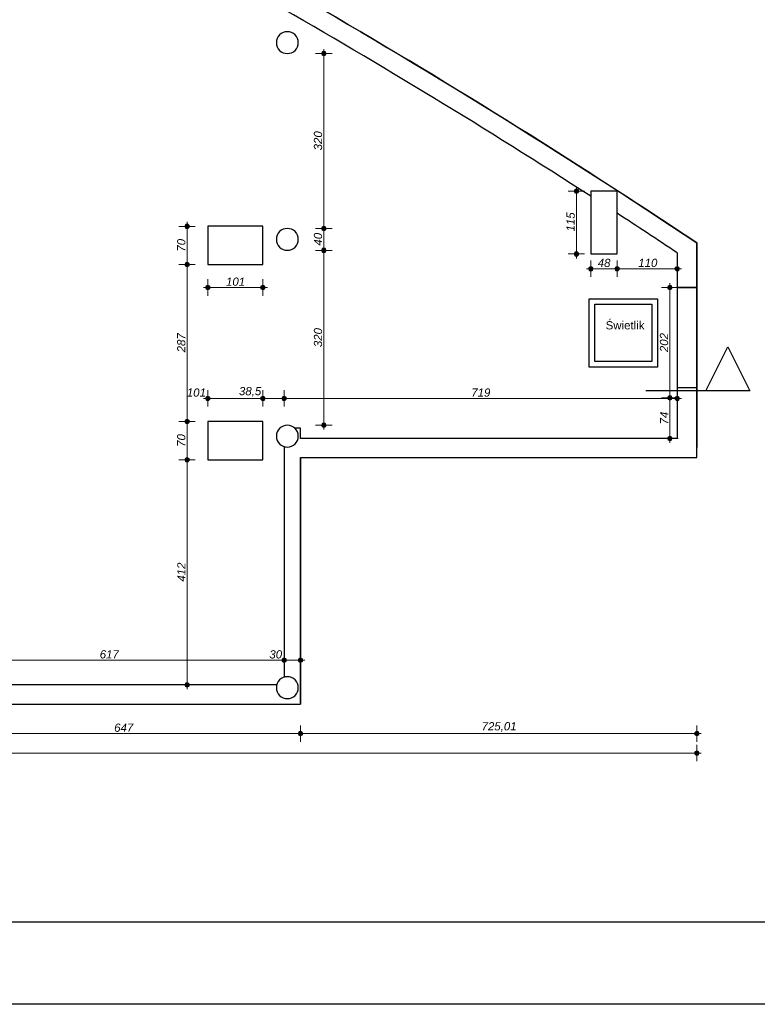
# Model space of a CAD drawing. Header units: millimetres. Extents: x -170998 to -45998, y 10557 to 52557.
# Tile 88 of 92: x -79941 to -66454, y 10557 to 28569. Entities that reach past the tile are written whole.
import ezdxf

# ---------------------------------------------------------------- set-up
doc = ezdxf.new("R2010")
doc.units = ezdxf.units.MM
doc.header["$MEASUREMENT"] = 0
doc.linetypes.add('Wipeout_Contour', pattern=[1000, 0, -1000])
for name, color, linetype in [('Polilinia', 7, 'Continuous'), ('Płaszczyzna odcinająca', 7, 'Continuous'), ('Strop', 7, 'Continuous'), ('Słup', 7, 'Continuous'), ('Tekst', 7, 'Continuous'), ('Wymiary', 7, 'Continuous'), ('Ściana', 7, 'Continuous')]:
    doc.layers.add(name, color=color, linetype=linetype)
doc.styles.add('Arial', font='txt')
doc.styles.add('Times new roman', font='txt')
doc.dimstyles.new('GENERATED_STYLE__1', dxfattribs={"dimtxt": 150, "dimasz": 152, "dimexe": 0.18, "dimexo": 0, "dimgap": 0.09, "dimtad": 1, "dimtih": 1, "dimtoh": 1, "dimlfac": 0.1, "dimzin": 0, "dimdsep": 46, "dimtxsty": 'Arial', "dimblk": 'ARROWHEAD_11', "dimblk1": 'ARROWHEAD_11', "dimblk2": 'ARROWHEAD_11', "dimcen": 0.09, "dimclrd": 114, "dimclre": 114, "dimclrt": 114, "dimazin": 0, "dimtfac": 1, "dimtdec": 4, "dimtmove": 0, "dimatfit": 3, "dimfxl": 1, "dimtolj": 1, "dimtzin": 0, "dimarcsym": 0})
doc.dimstyles.new('GENERATED_STYLE__2', dxfattribs={"dimtxt": 150, "dimasz": 152, "dimexe": 0.18, "dimexo": 0, "dimgap": 0.09, "dimtad": 1, "dimlfac": 0.1, "dimzin": 0, "dimdsep": 46, "dimtxsty": 'Arial', "dimblk": 'ARROWHEAD_11', "dimblk1": 'ARROWHEAD_11', "dimblk2": 'ARROWHEAD_11', "dimcen": 0.09, "dimclrd": 114, "dimclre": 114, "dimclrt": 114, "dimazin": 0, "dimtfac": 1, "dimtdec": 4, "dimtmove": 0, "dimatfit": 3, "dimfxl": 1, "dimtolj": 1, "dimtzin": 0, "dimarcsym": 0})

# ---------------------------------------------------------------- blocks, each defined once
blk = doc.blocks.new('*D122')
at = {"layer": 'Wymiary', "linetype": 'Continuous', "lineweight": 13}
for points in [[(-81238, 16852), (-81241, 16867), (-81250, 16880), (-81263, 16889), (-81278, 16892), (-81293, 16889), (-81306, 16880), (-81315, 16867), (-81318, 16852), (-81315, 16837), (-81306, 16824), (-81293, 16815), (-81278, 16812), (-81263, 16815), (-81250, 16824), (-81241, 16837)], [(-75068, 16852), (-75071, 16867), (-75080, 16880), (-75093, 16889), (-75108, 16892), (-75123, 16889), (-75136, 16880), (-75145, 16867), (-75148, 16852), (-75145, 16837), (-75136, 16824), (-75123, 16815), (-75108, 16812), (-75093, 16815), (-75080, 16824), (-75071, 16837)]]:
    blk.add_hatch(color=114, dxfattribs=at).paths.add_polyline_path(points)
at = {"layer": 'Wymiary', "color": 114, "lineweight": 13}
for p, q in [((-81278, 16892), (-81278, 17002)), ((-75108, 16892), (-75108, 17002)), ((-81278, 16702), (-81278, 16812)), ((-81238, 16852), (-75148, 16852)), ((-75108, 16702), (-75108, 16812))]:
    blk.add_line(p, q, dxfattribs=at)
for centre in [(-81278, 16852), (-75108, 16852)]:
    blk.add_circle(centre, 40, dxfattribs=at)
at = {"layer": 'Wymiary', "color": 114, "lineweight": 13, "char_height": 150, "attachment_point": 7, "style": 'Arial'}
for s, insert in [('\\A1;{\\fArial|b0|i1|c238|p38;617}', (-78478, 16882)), ('\\A1;{\\fArial|b0|i1|c238|p38;30}', (-75376, 16882))]:
    blk.add_mtext(s, dxfattribs=dict(at, insert=insert))
blk = doc.blocks.new('ARROWHEAD_11')
at = {"color": 0, "linetype": 'Continuous', "lineweight": 0}
blk.add_line((0, 0), (-1, 0), dxfattribs=at)
at = {"color": 0, "linetype": 'Continuous', "lineweight": 0, "const_width": 0.25, "flags": 128}
blk.add_lwpolyline([(-0.125, 0, 1), (0.125, 0, 1)], format="xyb", close=True, dxfattribs=at)
blk = doc.blocks.new('*D123')
at = {"layer": 'Wymiary', "linetype": 'Continuous', "lineweight": 13}
for points in [[(-75068, 16852), (-75071, 16867), (-75080, 16880), (-75093, 16889), (-75108, 16892), (-75123, 16889), (-75136, 16880), (-75145, 16867), (-75148, 16852), (-75145, 16837), (-75136, 16824), (-75123, 16815), (-75108, 16812), (-75093, 16815), (-75080, 16824), (-75071, 16837)], [(-74768, 16852), (-74771, 16867), (-74780, 16880), (-74793, 16889), (-74808, 16892), (-74823, 16889), (-74836, 16880), (-74845, 16867), (-74848, 16852), (-74845, 16837), (-74836, 16824), (-74823, 16815), (-74808, 16812), (-74793, 16815), (-74780, 16824), (-74771, 16837)]]:
    blk.add_hatch(color=114, dxfattribs=at).paths.add_polyline_path(points)
at = {"layer": 'Wymiary', "color": 114, "lineweight": 13}
for p, q in [((-75108, 16892), (-75108, 17002)), ((-74808, 16892), (-74808, 17002)), ((-75108, 16702), (-75108, 16812)), ((-75068, 16852), (-74848, 16852)), ((-74808, 16702), (-74808, 16812)), ((-74768, 16852), (-74728, 16852))]:
    blk.add_line(p, q, dxfattribs=at)
for centre in [(-75108, 16852), (-74808, 16852)]:
    blk.add_circle(centre, 40, dxfattribs=at)
blk = doc.blocks.new('*D715')
at = {"layer": 'Wymiary', "linetype": 'Continuous', "lineweight": 13}
for points in [[(-81238, 15510), (-81241, 15525), (-81250, 15538), (-81263, 15547), (-81278, 15550), (-81293, 15547), (-81306, 15538), (-81315, 15525), (-81318, 15510), (-81315, 15494), (-81306, 15481), (-81293, 15473), (-81278, 15470), (-81263, 15473), (-81250, 15481), (-81241, 15494)], [(-74768, 15510), (-74771, 15525), (-74780, 15538), (-74793, 15547), (-74808, 15550), (-74823, 15547), (-74836, 15538), (-74845, 15525), (-74848, 15510), (-74845, 15494), (-74836, 15481), (-74823, 15473), (-74808, 15470), (-74793, 15473), (-74780, 15481), (-74771, 15494)]]:
    blk.add_hatch(color=114, dxfattribs=at).paths.add_polyline_path(points)
at = {"layer": 'Wymiary', "color": 114, "lineweight": 13}
for p, q in [((-81278, 15550), (-81278, 15660)), ((-81238, 15510), (-74848, 15510)), ((-74808, 15550), (-74808, 15660)), ((-81278, 15360), (-81278, 15470)), ((-74808, 15360), (-74808, 15470))]:
    blk.add_line(p, q, dxfattribs=at)
for centre in [(-81278, 15510), (-74808, 15510)]:
    blk.add_circle(centre, 40, dxfattribs=at)
at = {"layer": 'Wymiary', "color": 114, "lineweight": 13, "insert": (-78214, 15540), "char_height": 150, "attachment_point": 7, "style": 'Arial'}
blk.add_mtext('\\A1;{\\fArial|b0|i1|c238|p38;647}', dxfattribs=at)
blk = doc.blocks.new('*D716')
at = {"layer": 'Wymiary', "linetype": 'Continuous', "lineweight": 13}
for points in [[(-74768, 15510), (-74771, 15525), (-74780, 15538), (-74793, 15547), (-74808, 15550), (-74823, 15547), (-74836, 15538), (-74845, 15525), (-74848, 15510), (-74845, 15494), (-74836, 15481), (-74823, 15473), (-74808, 15470), (-74793, 15473), (-74780, 15481), (-74771, 15494)], [(-67518, 15510), (-67521, 15525), (-67530, 15538), (-67543, 15547), (-67558, 15550), (-67573, 15547), (-67586, 15538), (-67595, 15525), (-67598, 15510), (-67595, 15494), (-67586, 15481), (-67573, 15473), (-67558, 15470), (-67543, 15473), (-67530, 15481), (-67521, 15494)]]:
    blk.add_hatch(color=114, dxfattribs=at).paths.add_polyline_path(points)
at = {"layer": 'Wymiary', "color": 114, "lineweight": 13}
for p, q in [((-74808, 15550), (-74808, 15660)), ((-74768, 15510), (-67598, 15510)), ((-67558, 15550), (-67558, 15660)), ((-67518, 15510), (-67478, 15510)), ((-74808, 15360), (-74808, 15470)), ((-67558, 15360), (-67558, 15470))]:
    blk.add_line(p, q, dxfattribs=at)
for centre in [(-74808, 15510), (-67558, 15510)]:
    blk.add_circle(centre, 40, dxfattribs=at)
at = {"layer": 'Wymiary', "color": 114, "lineweight": 13, "insert": (-71496, 15540), "char_height": 150, "attachment_point": 7, "style": 'Arial'}
blk.add_mtext('\\A1;{\\fArial|b0|i1|c238|p38;725,01}', dxfattribs=at)
blk = doc.blocks.new('*D717')
at = {"layer": 'Wymiary', "linetype": 'Continuous', "lineweight": 13}
for points in [[(-140218, 15153), (-140221, 15168), (-140230, 15181), (-140243, 15190), (-140258, 15193), (-140273, 15190), (-140286, 15181), (-140295, 15168), (-140298, 15153), (-140295, 15137), (-140286, 15124), (-140273, 15116), (-140258, 15113), (-140243, 15116), (-140230, 15124), (-140221, 15137)], [(-67518, 15153), (-67521, 15168), (-67530, 15181), (-67543, 15190), (-67558, 15193), (-67573, 15190), (-67586, 15181), (-67595, 15168), (-67598, 15153), (-67595, 15137), (-67586, 15124), (-67573, 15116), (-67558, 15113), (-67543, 15116), (-67530, 15124), (-67521, 15137)]]:
    blk.add_hatch(color=114, dxfattribs=at).paths.add_polyline_path(points)
at = {"layer": 'Wymiary', "color": 114, "lineweight": 13}
for p, q in [((-140338, 15153), (-140298, 15153)), ((-140258, 15193), (-140258, 15303)), ((-140218, 15153), (-67598, 15153)), ((-67558, 15193), (-67558, 15303)), ((-67518, 15153), (-67478, 15153)), ((-140258, 15003), (-140258, 15113)), ((-67558, 15003), (-67558, 15113))]:
    blk.add_line(p, q, dxfattribs=at)
for centre in [(-140258, 15153), (-67558, 15153)]:
    blk.add_circle(centre, 40, dxfattribs=at)
at = {"layer": 'Wymiary', "color": 114, "lineweight": 13, "insert": (-104307, 15183), "char_height": 150, "attachment_point": 7, "style": 'Arial'}
blk.add_mtext('\\A1;{\\fArial|b0|i1|c238|p38;7\xa0270,01}', dxfattribs=at)
blk = doc.blocks.new('*D737')
at = {"layer": 'Wymiary', "linetype": 'Continuous', "lineweight": 13}
for points in [[(-76840, 20519), (-76843, 20535), (-76852, 20548), (-76865, 20556), (-76880, 20559), (-76896, 20556), (-76908, 20548), (-76917, 20535), (-76920, 20519), (-76917, 20504), (-76908, 20491), (-76896, 20482), (-76880, 20479), (-76865, 20482), (-76852, 20491), (-76843, 20504)], [(-76840, 16399), (-76843, 16415), (-76852, 16428), (-76865, 16436), (-76880, 16439), (-76896, 16436), (-76908, 16428), (-76917, 16415), (-76920, 16399), (-76917, 16384), (-76908, 16371), (-76896, 16362), (-76880, 16359), (-76865, 16362), (-76852, 16371), (-76843, 16384)]]:
    blk.add_hatch(color=114, dxfattribs=at).paths.add_polyline_path(points)
at = {"layer": 'Wymiary', "color": 114, "lineweight": 13}
for p, q in [((-76920, 20519), (-77030, 20519)), ((-76880, 16439), (-76880, 20479)), ((-76730, 20519), (-76840, 20519)), ((-76920, 16399), (-77030, 16399)), ((-76730, 16399), (-76840, 16399)), ((-76880, 16319), (-76880, 16359))]:
    blk.add_line(p, q, dxfattribs=at)
for centre in [(-76880, 20519), (-76880, 16399)]:
    blk.add_circle(centre, 40, dxfattribs=at)
at = {"layer": 'Wymiary', "color": 114, "lineweight": 13, "insert": (-76910, 18289), "char_height": 150, "attachment_point": 7, "rotation": 90, "style": 'Arial'}
blk.add_mtext('\\A1;{\\fArial|b0|i1|c238|p38;412}', dxfattribs=at)
blk = doc.blocks.new('*D738')
at = {"layer": 'Wymiary', "linetype": 'Continuous', "lineweight": 13}
for points in [[(-76840, 21219), (-76843, 21235), (-76852, 21248), (-76865, 21256), (-76880, 21259), (-76896, 21256), (-76908, 21248), (-76917, 21235), (-76920, 21219), (-76917, 21204), (-76908, 21191), (-76896, 21182), (-76880, 21179), (-76865, 21182), (-76852, 21191), (-76843, 21204)], [(-76840, 20519), (-76843, 20535), (-76852, 20548), (-76865, 20556), (-76880, 20559), (-76896, 20556), (-76908, 20548), (-76917, 20535), (-76920, 20519), (-76917, 20504), (-76908, 20491), (-76896, 20482), (-76880, 20479), (-76865, 20482), (-76852, 20491), (-76843, 20504)]]:
    blk.add_hatch(color=114, dxfattribs=at).paths.add_polyline_path(points)
at = {"layer": 'Wymiary', "color": 114, "lineweight": 13}
for p, q in [((-76920, 21219), (-77030, 21219)), ((-76880, 20559), (-76880, 21179)), ((-76730, 21219), (-76840, 21219)), ((-76920, 20519), (-77030, 20519)), ((-76730, 20519), (-76840, 20519))]:
    blk.add_line(p, q, dxfattribs=at)
for centre in [(-76880, 21219), (-76880, 20519)]:
    blk.add_circle(centre, 40, dxfattribs=at)
at = {"layer": 'Wymiary', "color": 114, "lineweight": 13, "insert": (-76910, 20755), "char_height": 150, "attachment_point": 7, "rotation": 90, "style": 'Arial'}
blk.add_mtext('\\A1;{\\fArial|b0|i1|c238|p38;70}', dxfattribs=at)
blk = doc.blocks.new('*D739')
at = {"layer": 'Wymiary', "linetype": 'Continuous', "lineweight": 13}
for points in [[(-76840, 24089), (-76843, 24105), (-76852, 24118), (-76865, 24126), (-76880, 24129), (-76896, 24126), (-76908, 24118), (-76917, 24105), (-76920, 24089), (-76917, 24074), (-76908, 24061), (-76896, 24052), (-76880, 24049), (-76865, 24052), (-76852, 24061), (-76843, 24074)], [(-76840, 21219), (-76843, 21235), (-76852, 21248), (-76865, 21256), (-76880, 21259), (-76896, 21256), (-76908, 21248), (-76917, 21235), (-76920, 21219), (-76917, 21204), (-76908, 21191), (-76896, 21182), (-76880, 21179), (-76865, 21182), (-76852, 21191), (-76843, 21204)]]:
    blk.add_hatch(color=114, dxfattribs=at).paths.add_polyline_path(points)
at = {"layer": 'Wymiary', "color": 114, "lineweight": 13}
for p, q in [((-76920, 24089), (-77030, 24089)), ((-76880, 21259), (-76880, 24049)), ((-76730, 24089), (-76840, 24089)), ((-76920, 21219), (-77030, 21219)), ((-76730, 21219), (-76840, 21219))]:
    blk.add_line(p, q, dxfattribs=at)
for centre in [(-76880, 24089), (-76880, 21219)]:
    blk.add_circle(centre, 40, dxfattribs=at)
at = {"layer": 'Wymiary', "color": 114, "lineweight": 13, "insert": (-76910, 22484), "char_height": 150, "attachment_point": 7, "rotation": 90, "style": 'Arial'}
blk.add_mtext('\\A1;{\\fArial|b0|i1|c238|p38;287}', dxfattribs=at)
blk = doc.blocks.new('*D740')
at = {"layer": 'Wymiary', "linetype": 'Continuous', "lineweight": 13}
for points in [[(-76840, 24789), (-76843, 24805), (-76852, 24818), (-76865, 24826), (-76880, 24829), (-76896, 24826), (-76908, 24818), (-76917, 24805), (-76920, 24789), (-76917, 24774), (-76908, 24761), (-76896, 24752), (-76880, 24749), (-76865, 24752), (-76852, 24761), (-76843, 24774)], [(-76840, 24089), (-76843, 24105), (-76852, 24118), (-76865, 24126), (-76880, 24129), (-76896, 24126), (-76908, 24118), (-76917, 24105), (-76920, 24089), (-76917, 24074), (-76908, 24061), (-76896, 24052), (-76880, 24049), (-76865, 24052), (-76852, 24061), (-76843, 24074)]]:
    blk.add_hatch(color=114, dxfattribs=at).paths.add_polyline_path(points)
at = {"layer": 'Wymiary', "color": 114, "lineweight": 13}
for p, q in [((-76880, 24829), (-76880, 24869)), ((-76920, 24789), (-77030, 24789)), ((-76880, 24129), (-76880, 24749)), ((-76730, 24789), (-76840, 24789)), ((-76920, 24089), (-77030, 24089)), ((-76730, 24089), (-76840, 24089))]:
    blk.add_line(p, q, dxfattribs=at)
for centre in [(-76880, 24789), (-76880, 24089)]:
    blk.add_circle(centre, 40, dxfattribs=at)
at = {"layer": 'Wymiary', "color": 114, "lineweight": 13, "insert": (-76910, 24325), "char_height": 150, "attachment_point": 7, "rotation": 90, "style": 'Arial'}
blk.add_mtext('\\A1;{\\fArial|b0|i1|c238|p38;70}', dxfattribs=at)
blk = doc.blocks.new('*D741')
at = {"layer": 'Wymiary', "linetype": 'Continuous', "lineweight": 13}
for points in [[(-68013, 21649), (-68016, 21665), (-68025, 21678), (-68038, 21686), (-68053, 21689), (-68068, 21686), (-68081, 21678), (-68090, 21665), (-68093, 21649), (-68090, 21634), (-68081, 21621), (-68068, 21612), (-68053, 21609), (-68038, 21612), (-68025, 21621), (-68016, 21634)], [(-68013, 20909), (-68016, 20925), (-68025, 20938), (-68038, 20946), (-68053, 20949), (-68068, 20946), (-68081, 20938), (-68090, 20925), (-68093, 20909), (-68090, 20894), (-68081, 20881), (-68068, 20872), (-68053, 20869), (-68038, 20872), (-68025, 20881), (-68016, 20894)]]:
    blk.add_hatch(color=114, dxfattribs=at).paths.add_polyline_path(points)
at = {"layer": 'Wymiary', "color": 114, "lineweight": 13}
for p, q in [((-68093, 21649), (-68203, 21649)), ((-67903, 21649), (-68013, 21649)), ((-68053, 20949), (-68053, 21609)), ((-68093, 20909), (-68203, 20909)), ((-67903, 20909), (-68013, 20909)), ((-68053, 20829), (-68053, 20869))]:
    blk.add_line(p, q, dxfattribs=at)
for centre in [(-68053, 21649), (-68053, 20909)]:
    blk.add_circle(centre, 40, dxfattribs=at)
at = {"layer": 'Wymiary', "color": 114, "lineweight": 13, "insert": (-68083, 21165), "char_height": 150, "attachment_point": 7, "rotation": 90, "style": 'Arial'}
blk.add_mtext('\\A1;{\\fArial|b0|i1|c238|p38;74}', dxfattribs=at)
blk = doc.blocks.new('*D742')
at = {"layer": 'Wymiary', "linetype": 'Continuous', "lineweight": 13}
for points in [[(-68013, 23669), (-68016, 23685), (-68025, 23698), (-68038, 23706), (-68053, 23709), (-68068, 23706), (-68081, 23698), (-68090, 23685), (-68093, 23669), (-68090, 23654), (-68081, 23641), (-68068, 23632), (-68053, 23629), (-68038, 23632), (-68025, 23641), (-68016, 23654)], [(-68013, 21649), (-68016, 21665), (-68025, 21678), (-68038, 21686), (-68053, 21689), (-68068, 21686), (-68081, 21678), (-68090, 21665), (-68093, 21649), (-68090, 21634), (-68081, 21621), (-68068, 21612), (-68053, 21609), (-68038, 21612), (-68025, 21621), (-68016, 21634)]]:
    blk.add_hatch(color=114, dxfattribs=at).paths.add_polyline_path(points)
at = {"layer": 'Wymiary', "color": 114, "lineweight": 13}
for p, q in [((-68093, 23669), (-68203, 23669)), ((-68053, 23709), (-68053, 23749)), ((-68053, 21689), (-68053, 23629)), ((-67903, 23669), (-68013, 23669)), ((-68093, 21649), (-68203, 21649)), ((-67903, 21649), (-68013, 21649))]:
    blk.add_line(p, q, dxfattribs=at)
for centre in [(-68053, 23669), (-68053, 21649)]:
    blk.add_circle(centre, 40, dxfattribs=at)
at = {"layer": 'Wymiary', "color": 114, "lineweight": 13, "insert": (-68083, 22488), "char_height": 150, "attachment_point": 7, "rotation": 90, "style": 'Arial'}
blk.add_mtext('\\A1;{\\fArial|b0|i1|c238|p38;202}', dxfattribs=at)
blk = doc.blocks.new('*D743')
at = {"layer": 'Wymiary', "linetype": 'Continuous', "lineweight": 13}
for points in [[(-69721, 25433), (-69724, 25448), (-69733, 25461), (-69746, 25470), (-69761, 25473), (-69777, 25470), (-69790, 25461), (-69798, 25448), (-69801, 25433), (-69798, 25418), (-69790, 25405), (-69777, 25396), (-69761, 25393), (-69746, 25396), (-69733, 25405), (-69724, 25418)], [(-69721, 24283), (-69724, 24298), (-69733, 24311), (-69746, 24320), (-69761, 24323), (-69777, 24320), (-69790, 24311), (-69798, 24298), (-69801, 24283), (-69798, 24268), (-69790, 24255), (-69777, 24246), (-69761, 24243), (-69746, 24246), (-69733, 24255), (-69724, 24268)]]:
    blk.add_hatch(color=114, dxfattribs=at).paths.add_polyline_path(points)
at = {"layer": 'Wymiary', "color": 114, "lineweight": 13}
for p, q in [((-69801, 25433), (-69911, 25433)), ((-69761, 25473), (-69761, 25513)), ((-69611, 25433), (-69721, 25433)), ((-69761, 24323), (-69761, 25393)), ((-69801, 24283), (-69911, 24283)), ((-69761, 24203), (-69761, 24243)), ((-69611, 24283), (-69721, 24283))]:
    blk.add_line(p, q, dxfattribs=at)
for centre in [(-69761, 25433), (-69761, 24283)]:
    blk.add_circle(centre, 40, dxfattribs=at)
at = {"layer": 'Wymiary', "color": 114, "lineweight": 13, "insert": (-69791, 24695), "char_height": 150, "attachment_point": 7, "rotation": 90, "style": 'Arial'}
blk.add_mtext('\\A1;{\\fArial|b0|i1|c238|p38;115}', dxfattribs=at)
blk = doc.blocks.new('*D744')
at = {"layer": 'Wymiary', "linetype": 'Continuous', "lineweight": 13}
for points in [[(-69458, 24013), (-69461, 24028), (-69470, 24041), (-69483, 24050), (-69498, 24053), (-69513, 24050), (-69526, 24041), (-69535, 24028), (-69538, 24013), (-69535, 23997), (-69526, 23984), (-69513, 23976), (-69498, 23973), (-69483, 23976), (-69470, 23984), (-69461, 23997)], [(-68978, 24013), (-68981, 24028), (-68990, 24041), (-69003, 24050), (-69018, 24053), (-69033, 24050), (-69046, 24041), (-69055, 24028), (-69058, 24013), (-69055, 23997), (-69046, 23984), (-69033, 23976), (-69018, 23973), (-69003, 23976), (-68990, 23984), (-68981, 23997)]]:
    blk.add_hatch(color=114, dxfattribs=at).paths.add_polyline_path(points)
at = {"layer": 'Wymiary', "color": 114, "lineweight": 13}
for p, q in [((-69498, 24053), (-69498, 24163)), ((-69018, 24053), (-69018, 24163)), ((-69578, 24013), (-69538, 24013)), ((-69498, 23863), (-69498, 23973)), ((-69458, 24013), (-69058, 24013)), ((-69018, 23863), (-69018, 23973))]:
    blk.add_line(p, q, dxfattribs=at)
for centre in [(-69498, 24013), (-69018, 24013)]:
    blk.add_circle(centre, 40, dxfattribs=at)
at = {"layer": 'Wymiary', "color": 114, "lineweight": 13, "insert": (-69372, 24043), "char_height": 150, "attachment_point": 7, "style": 'Arial'}
blk.add_mtext('\\A1;{\\fArial|b0|i1|c238|p38;48}', dxfattribs=at)
blk = doc.blocks.new('*D745')
at = {"layer": 'Wymiary', "linetype": 'Continuous', "lineweight": 13}
for points in [[(-68978, 24013), (-68981, 24028), (-68990, 24041), (-69003, 24050), (-69018, 24053), (-69033, 24050), (-69046, 24041), (-69055, 24028), (-69058, 24013), (-69055, 23997), (-69046, 23984), (-69033, 23976), (-69018, 23973), (-69003, 23976), (-68990, 23984), (-68981, 23997)], [(-67878, 24013), (-67881, 24028), (-67890, 24041), (-67903, 24050), (-67918, 24053), (-67933, 24050), (-67946, 24041), (-67955, 24028), (-67958, 24013), (-67955, 23997), (-67946, 23984), (-67933, 23976), (-67918, 23973), (-67903, 23976), (-67890, 23984), (-67881, 23997)]]:
    blk.add_hatch(color=114, dxfattribs=at).paths.add_polyline_path(points)
at = {"layer": 'Wymiary', "color": 114, "lineweight": 13}
for p, q in [((-69018, 24053), (-69018, 24163)), ((-67918, 24053), (-67918, 24163)), ((-69018, 23863), (-69018, 23973)), ((-68978, 24013), (-67958, 24013)), ((-67918, 23863), (-67918, 23973)), ((-67878, 24013), (-67838, 24013))]:
    blk.add_line(p, q, dxfattribs=at)
for centre in [(-69018, 24013), (-67918, 24013)]:
    blk.add_circle(centre, 40, dxfattribs=at)
at = {"layer": 'Wymiary', "color": 114, "lineweight": 13, "insert": (-68631, 24043), "char_height": 150, "attachment_point": 7, "style": 'Arial'}
blk.add_mtext('\\A1;{\\fArial|b0|i1|c238|p38;110}', dxfattribs=at)
blk = doc.blocks.new('*D746')
at = {"layer": 'Wymiary', "linetype": 'Continuous', "lineweight": 13}
for points in [[(-74340, 24350), (-74343, 24365), (-74351, 24378), (-74364, 24387), (-74380, 24390), (-74395, 24387), (-74408, 24378), (-74417, 24365), (-74420, 24350), (-74417, 24335), (-74408, 24322), (-74395, 24313), (-74380, 24310), (-74364, 24313), (-74351, 24322), (-74343, 24335)], [(-74340, 21150), (-74343, 21165), (-74351, 21178), (-74364, 21187), (-74380, 21190), (-74395, 21187), (-74408, 21178), (-74417, 21165), (-74420, 21150), (-74417, 21135), (-74408, 21122), (-74395, 21113), (-74380, 21110), (-74364, 21113), (-74351, 21122), (-74343, 21135)]]:
    blk.add_hatch(color=114, dxfattribs=at).paths.add_polyline_path(points)
at = {"layer": 'Wymiary', "color": 114, "lineweight": 13}
for p, q in [((-74420, 24350), (-74530, 24350)), ((-74230, 24350), (-74340, 24350)), ((-74380, 21190), (-74380, 24310)), ((-74420, 21150), (-74530, 21150)), ((-74380, 21070), (-74380, 21110)), ((-74230, 21150), (-74340, 21150))]:
    blk.add_line(p, q, dxfattribs=at)
for centre in [(-74380, 24350), (-74380, 21150)]:
    blk.add_circle(centre, 40, dxfattribs=at)
at = {"layer": 'Wymiary', "color": 114, "lineweight": 13, "insert": (-74410, 22579), "char_height": 150, "attachment_point": 7, "rotation": 90, "style": 'Arial'}
blk.add_mtext('\\A1;{\\fArial|b0|i1|c238|p38;320}', dxfattribs=at)
blk = doc.blocks.new('*D747')
at = {"layer": 'Wymiary', "linetype": 'Continuous', "lineweight": 13}
for points in [[(-74340, 24750), (-74343, 24765), (-74351, 24778), (-74364, 24787), (-74380, 24790), (-74395, 24787), (-74408, 24778), (-74417, 24765), (-74420, 24750), (-74417, 24735), (-74408, 24722), (-74395, 24713), (-74380, 24710), (-74364, 24713), (-74351, 24722), (-74343, 24735)], [(-74340, 24350), (-74343, 24365), (-74351, 24378), (-74364, 24387), (-74380, 24390), (-74395, 24387), (-74408, 24378), (-74417, 24365), (-74420, 24350), (-74417, 24335), (-74408, 24322), (-74395, 24313), (-74380, 24310), (-74364, 24313), (-74351, 24322), (-74343, 24335)]]:
    blk.add_hatch(color=114, dxfattribs=at).paths.add_polyline_path(points)
at = {"layer": 'Wymiary', "color": 114, "lineweight": 13}
for p, q in [((-74420, 24750), (-74530, 24750)), ((-74380, 24390), (-74380, 24710)), ((-74230, 24750), (-74340, 24750)), ((-74420, 24350), (-74530, 24350)), ((-74230, 24350), (-74340, 24350))]:
    blk.add_line(p, q, dxfattribs=at)
for centre in [(-74380, 24750), (-74380, 24350)]:
    blk.add_circle(centre, 40, dxfattribs=at)
at = {"layer": 'Wymiary', "color": 114, "lineweight": 13, "insert": (-74410, 24436), "char_height": 150, "attachment_point": 7, "rotation": 90, "style": 'Arial'}
blk.add_mtext('\\A1;{\\fArial|b0|i1|c238|p38;40}', dxfattribs=at)
blk = doc.blocks.new('*D748')
at = {"layer": 'Wymiary', "linetype": 'Continuous', "lineweight": 13}
for points in [[(-74340, 27950), (-74343, 27965), (-74351, 27978), (-74364, 27987), (-74380, 27990), (-74395, 27987), (-74408, 27978), (-74417, 27965), (-74420, 27950), (-74417, 27935), (-74408, 27922), (-74395, 27913), (-74380, 27910), (-74364, 27913), (-74351, 27922), (-74343, 27935)], [(-74340, 24750), (-74343, 24765), (-74351, 24778), (-74364, 24787), (-74380, 24790), (-74395, 24787), (-74408, 24778), (-74417, 24765), (-74420, 24750), (-74417, 24735), (-74408, 24722), (-74395, 24713), (-74380, 24710), (-74364, 24713), (-74351, 24722), (-74343, 24735)]]:
    blk.add_hatch(color=114, dxfattribs=at).paths.add_polyline_path(points)
at = {"layer": 'Wymiary', "color": 114, "lineweight": 13}
for p, q in [((-74420, 27950), (-74530, 27950)), ((-74380, 27990), (-74380, 28030)), ((-74230, 27950), (-74340, 27950)), ((-74380, 24790), (-74380, 27910)), ((-74420, 24750), (-74530, 24750)), ((-74230, 24750), (-74340, 24750))]:
    blk.add_line(p, q, dxfattribs=at)
for centre in [(-74380, 27950), (-74380, 24750)]:
    blk.add_circle(centre, 40, dxfattribs=at)
at = {"layer": 'Wymiary', "color": 114, "lineweight": 13, "insert": (-74410, 26179), "char_height": 150, "attachment_point": 7, "rotation": 90, "style": 'Arial'}
blk.add_mtext('\\A1;{\\fArial|b0|i1|c238|p38;320}', dxfattribs=at)
blk = doc.blocks.new('*D749')
at = {"layer": 'Wymiary', "linetype": 'Continuous', "lineweight": 13}
for points in [[(-76463, 21641), (-76466, 21656), (-76475, 21669), (-76488, 21678), (-76503, 21681), (-76518, 21678), (-76531, 21669), (-76540, 21656), (-76543, 21641), (-76540, 21625), (-76531, 21612), (-76518, 21604), (-76503, 21601), (-76488, 21604), (-76475, 21612), (-76466, 21625)], [(-75453, 21641), (-75456, 21656), (-75465, 21669), (-75478, 21678), (-75493, 21681), (-75508, 21678), (-75521, 21669), (-75530, 21656), (-75533, 21641), (-75530, 21625), (-75521, 21612), (-75508, 21604), (-75493, 21601), (-75478, 21604), (-75465, 21612), (-75456, 21625)]]:
    blk.add_hatch(color=114, dxfattribs=at).paths.add_polyline_path(points)
at = {"layer": 'Wymiary', "color": 114, "lineweight": 13}
for p, q in [((-76583, 21641), (-76543, 21641)), ((-76503, 21681), (-76503, 21791)), ((-76463, 21641), (-75533, 21641)), ((-75493, 21681), (-75493, 21791)), ((-76503, 21491), (-76503, 21601)), ((-75493, 21491), (-75493, 21601))]:
    blk.add_line(p, q, dxfattribs=at)
for centre in [(-76503, 21641), (-75493, 21641)]:
    blk.add_circle(centre, 40, dxfattribs=at)
at = {"layer": 'Wymiary', "color": 114, "lineweight": 13, "char_height": 150, "attachment_point": 7, "style": 'Arial'}
for s, insert in [('\\A1;{\\fArial|b0|i1|c238|p38;101}', (-76885, 21671)), ('\\A1;{\\fArial|b0|i1|c238|p38;38,5}', (-75932, 21671))]:
    blk.add_mtext(s, dxfattribs=dict(at, insert=insert))
blk = doc.blocks.new('*D750')
at = {"layer": 'Wymiary', "linetype": 'Continuous', "lineweight": 13}
for points in [[(-75453, 21641), (-75456, 21656), (-75465, 21669), (-75478, 21678), (-75493, 21681), (-75508, 21678), (-75521, 21669), (-75530, 21656), (-75533, 21641), (-75530, 21625), (-75521, 21612), (-75508, 21604), (-75493, 21601), (-75478, 21604), (-75465, 21612), (-75456, 21625)], [(-75068, 21641), (-75071, 21656), (-75080, 21669), (-75093, 21678), (-75108, 21681), (-75123, 21678), (-75136, 21669), (-75145, 21656), (-75148, 21641), (-75145, 21625), (-75136, 21612), (-75123, 21604), (-75108, 21601), (-75093, 21604), (-75080, 21612), (-75071, 21625)]]:
    blk.add_hatch(color=114, dxfattribs=at).paths.add_polyline_path(points)
at = {"layer": 'Wymiary', "color": 114, "lineweight": 13}
for p, q in [((-75493, 21681), (-75493, 21791)), ((-75453, 21641), (-75148, 21641)), ((-75108, 21681), (-75108, 21791)), ((-75493, 21491), (-75493, 21601)), ((-75108, 21491), (-75108, 21601))]:
    blk.add_line(p, q, dxfattribs=at)
for centre in [(-75493, 21641), (-75108, 21641)]:
    blk.add_circle(centre, 40, dxfattribs=at)
blk = doc.blocks.new('*D751')
at = {"layer": 'Wymiary', "linetype": 'Continuous', "lineweight": 13}
for points in [[(-75068, 21641), (-75071, 21656), (-75080, 21669), (-75093, 21678), (-75108, 21681), (-75123, 21678), (-75136, 21669), (-75145, 21656), (-75148, 21641), (-75145, 21625), (-75136, 21612), (-75123, 21604), (-75108, 21601), (-75093, 21604), (-75080, 21612), (-75071, 21625)], [(-67878, 21641), (-67881, 21656), (-67890, 21669), (-67903, 21678), (-67918, 21681), (-67933, 21678), (-67946, 21669), (-67955, 21656), (-67958, 21641), (-67955, 21625), (-67946, 21612), (-67933, 21604), (-67918, 21601), (-67903, 21604), (-67890, 21612), (-67881, 21625)]]:
    blk.add_hatch(color=114, dxfattribs=at).paths.add_polyline_path(points)
at = {"layer": 'Wymiary', "color": 114, "lineweight": 13}
for p, q in [((-75108, 21681), (-75108, 21791)), ((-75068, 21641), (-67958, 21641)), ((-67918, 21681), (-67918, 21791)), ((-67878, 21641), (-67838, 21641)), ((-75108, 21491), (-75108, 21601)), ((-67918, 21491), (-67918, 21601))]:
    blk.add_line(p, q, dxfattribs=at)
for centre in [(-75108, 21641), (-67918, 21641)]:
    blk.add_circle(centre, 40, dxfattribs=at)
at = {"layer": 'Wymiary', "color": 114, "lineweight": 13, "insert": (-71684, 21671), "char_height": 150, "attachment_point": 7, "style": 'Arial'}
blk.add_mtext('\\A1;{\\fArial|b0|i1|c238|p38;719}', dxfattribs=at)
blk = doc.blocks.new('*D752')
at = {"layer": 'Wymiary', "linetype": 'Continuous', "lineweight": 13}
for points in [[(-76463, 23670), (-76466, 23685), (-76475, 23698), (-76488, 23707), (-76503, 23710), (-76518, 23707), (-76531, 23698), (-76540, 23685), (-76543, 23670), (-76540, 23655), (-76531, 23642), (-76518, 23633), (-76503, 23630), (-76488, 23633), (-76475, 23642), (-76466, 23655)], [(-75453, 23670), (-75456, 23685), (-75465, 23698), (-75478, 23707), (-75493, 23710), (-75508, 23707), (-75521, 23698), (-75530, 23685), (-75533, 23670), (-75530, 23655), (-75521, 23642), (-75508, 23633), (-75493, 23630), (-75478, 23633), (-75465, 23642), (-75456, 23655)]]:
    blk.add_hatch(color=114, dxfattribs=at).paths.add_polyline_path(points)
at = {"layer": 'Wymiary', "color": 114, "lineweight": 13}
for p, q in [((-76503, 23710), (-76503, 23820)), ((-75493, 23710), (-75493, 23820)), ((-76583, 23670), (-76543, 23670)), ((-76503, 23520), (-76503, 23630)), ((-76463, 23670), (-75533, 23670)), ((-75493, 23520), (-75493, 23630)), ((-75453, 23670), (-75413, 23670))]:
    blk.add_line(p, q, dxfattribs=at)
for centre in [(-76503, 23670), (-75493, 23670)]:
    blk.add_circle(centre, 40, dxfattribs=at)
at = {"layer": 'Wymiary', "color": 114, "lineweight": 13, "insert": (-76169, 23700), "char_height": 150, "attachment_point": 7, "style": 'Arial'}
blk.add_mtext('\\A1;{\\fArial|b0|i1|c238|p38;101}', dxfattribs=at)

msp = doc.modelspace()

# ---------------------------------------------------------------- linework, layer by layer
at = {"layer": 'Polilinia', "flags": 128}
for points in [[(-69528.018, 23465.281), (-68278.018, 23465.281), (-68278.018, 22215.281), (-69528.018, 22215.281)], [(-69425.394, 23362.656), (-68380.643, 23362.656), (-68380.643, 22317.906), (-69425.394, 22317.906)]]:
    msp.add_lwpolyline(points, close=True, dxfattribs=at)
at = {"layer": 'Strop', "flags": 128}
msp.add_lwpolyline([(-114963.364, 42885.522, -0.034912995), (-97147.904, 38702.246, -0.03139835), (-83179.127, 33388.934, -0.003589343), (-81600.813, 32648.61, -0.015549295), (-75154.286, 29191.532, -0.0168287), (-67557.968, 24484.617), (-67557.968, 20745.281), (-74808.018, 20745.281), (-74808.018, 16049.32), (-96528.019, 16049.32), (-96528.019, 14639.32), (-140258.019, 14639.32)], format="xyb", dxfattribs=at)
at = {"layer": 'Słup'}
for p, q in [((-69017.918, 25433.122), (-69497.918, 25433.122)), ((-69497.918, 25433.122), (-69497.918, 24283.122)), ((-69017.918, 24283.122), (-69017.918, 25433.122)), ((-75493.018, 24789.296), (-76503.018, 24789.296)), ((-76503.018, 24789.296), (-76503.018, 24089.296)), ((-75493.018, 24089.296), (-75493.018, 24789.296)), ((-69497.918, 24283.122), (-69017.918, 24283.122)), ((-76503.018, 24089.296), (-75493.018, 24089.296)), ((-75493.018, 21219.296), (-76503.018, 21219.296)), ((-76503.018, 21219.296), (-76503.018, 20519.296)), ((-75493.018, 20519.296), (-75493.018, 21219.296)), ((-76503.018, 20519.296), (-75493.018, 20519.296))]:
    msp.add_line(p, q, dxfattribs=at)
for centre, start, end in [((-75048.018, 28150.119), 0, 180), ((-75048.018, 28150.119), 180, 0), ((-75048.018, 24550.119), 0, 180), ((-75048.018, 24550.119), 180, 0)]:
    msp.add_arc(centre, 200, start, end, dxfattribs=at)
at = {"layer": 'Ściana'}
msp.add_arc((-140453.307, -84742.896), 130967.865, 57.19530479, 63.13880596, dxfattribs=at)

# ---------------------------------------------------------------- texts
at = {"layer": 'Tekst', "insert": (-68872.12, 23053.671), "char_height": 150, "attachment_point": 2, "style": 'Times new roman'}
msp.add_mtext('\\A1;{\\fArial|b0|i0|c0|p38;Świetlik}', dxfattribs=at)

# ---------------------------------------------------------------- dimensions: what is measured, and where the dimension line sits
at = {"layer": 'Wymiary', "color": 114, "lineweight": 13}
for base, p1, p2, picture, middle in [((-74379.594, 27950.119), (-75048.018, 24750.119), (-75048.018, 27950.119), '*D748', (-74484.594, 26350.119)), ((-69761.423, 25433.122), (-69497.918, 24283.122), (-69497.918, 25433.122), '*D743', (-69866.423, 24858.122)), ((-76880.21, 24789.296), (-76503.018, 24089.296), (-76503.018, 24789.296), '*D740', (-76985.21, 24439.296)), ((-74379.594, 24750.119), (-75048.018, 24350.119), (-75048.018, 24750.119), '*D747', (-74484.594, 24550.119)), ((-76880.21, 24089.296), (-76503.018, 21219.296), (-76503.018, 24089.296), '*D739', (-76985.21, 22654.296)), ((-76880.21, 21219.296), (-76503.018, 20519.296), (-76503.018, 21219.296), '*D738', (-76985.21, 20869.296))]:
    dim = msp.add_linear_dim(base=base, p1=p1, p2=p2, angle=90, dimstyle='GENERATED_STYLE__2', dxfattribs=at)
    dim.commit()
    dim.dimension.update_dxf_attribs({"geometry": picture, "text_midpoint": middle, "dimtype": 160, "text_rotation": 90})
for base, p1, p2, picture, middle in [((-69017.918, 24012.742), (-69497.918, 24283.122), (-69017.918, 24283.122), '*D744', (-69257.918, 24117.742)), ((-75493.018, 23670.167), (-76503.018, 24089.296), (-75493.018, 24089.296), '*D752', (-75998.018, 23775.167)), ((-75493.018, 21640.576), (-76503.018, 21219.296), (-75493.018, 21219.296), '*D749', (-76713.762, 21745.576))]:
    dim = msp.add_linear_dim(base=base, p1=p1, p2=p2, dimstyle='GENERATED_STYLE__1', dxfattribs=at)
    dim.commit()
    dim.dimension.update_dxf_attribs({"geometry": picture, "text_midpoint": middle, "dimtype": 160})

# ---------------------------------------------------------------- next in the draw order: wipeouts: each hides what was drawn before it
at = {"color": 254, "linetype": 'Wipeout_Contour', "lineweight": 0, "ltscale": 287501.908517}
msp.add_wipeout([(-67557.968, 23669.241), (-67557.968, 24484.625), (-67917.968, 24303.912), (-67917.968, 23669.241)], dxfattribs=at).dxf.layer = 'Ściana'
at = {"color": 254, "linetype": 'Wipeout_Contour', "lineweight": 0, "ltscale": 1544814.430452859}
msp.add_wipeout([(-75108.018, 16538.184), (-75048.018, 16550.119), (-74971.482, 16534.895), (-74906.597, 16491.54), (-74863.243, 16426.656), (-74848.018, 16350.119), (-74863.243, 16273.582), (-74906.597, 16208.698), (-74930.778, 16192.54), (-74808.018, 16049.32), (-74808.018, 21095.281), (-74912.196, 21095.281), (-74906.597, 21091.54), (-74863.243, 21026.656), (-74848.018, 20950.119), (-74863.243, 20873.582), (-74906.597, 20808.698), (-74971.482, 20765.343), (-75048.018, 20750.119), (-75108.018, 20762.054)], dxfattribs=at).dxf.layer = 'Ściana'

# ---------------------------------------------------------------- next in the draw order: linework, layer by layer
at = {"layer": 'Ściana', "flags": 128}
for points in [[(-67557.968, 23669.241), (-67557.968, 24484.625)], [(-67917.968, 24303.912), (-67917.968, 23669.241)], [(-67917.968, 23669.241), (-67557.968, 23669.241)], [(-67557.968, 23669.241), (-67917.968, 23669.241)], [(-74808.018, 21095.281), (-74912.196, 21095.281)], [(-74808.018, 20909.241), (-74808.018, 21095.281)], [(-75108.018, 20762.054), (-75108.018, 16538.184)], [(-74808.018, 16049.32), (-74808.018, 20559.241)]]:
    msp.add_lwpolyline(points, dxfattribs=at)
at = {"layer": 'Ściana'}
for radius, start, end in [(131317.865, 56.28198176, 63.53325138), (130967.865, 56.36909533, 56.94511884)]:
    msp.add_arc((-140453.307, -84742.896), radius, start, end, dxfattribs=at)

# ---------------------------------------------------------------- next in the draw order: dimensions: what is measured, and where the dimension line sits
at = {"layer": 'Wymiary', "color": 114, "lineweight": 13}
dim = msp.add_linear_dim(base=(-74379.594, 24350.119), p1=(-75048.018, 21150.119), p2=(-75048.018, 24350.119), angle=90, dimstyle='GENERATED_STYLE__2', dxfattribs=at)
dim.commit()
dim.dimension.update_dxf_attribs({"geometry": '*D746', "text_midpoint": (-74484.594, 22750.119), "dimtype": 160, "text_rotation": 90})
for base, p1, p2, picture, middle in [((-67917.96838, 24012.74195), (-69017.91839, 24283.12204), (-67917.96838, 23669.24068), '*D745', (-68467.94338, 24117.74195)), ((-75108.018, 16852.188), (-81278.018, 23856.974), (-75108.018, 18747.301), '*D122', (-78306.847, 16957.188)), ((-75108.018, 21640.576), (-75493.018, 21219.296), (-75108.018, 20909.241), '*D750', (-75732.562, 21745.576)), ((-74808.018, 16852.188), (-75108.018, 18747.301), (-74808.018, 18747.301), '*D123', (-75261.847, 16957.188))]:
    dim = msp.add_linear_dim(base=base, p1=p1, p2=p2, dimstyle='GENERATED_STYLE__1', dxfattribs=at)
    dim.commit()
    dim.dimension.update_dxf_attribs({"geometry": picture, "text_midpoint": middle, "dimtype": 160})

# ---------------------------------------------------------------- next in the draw order: wipeouts: each hides what was drawn before it
at = {"color": 254, "linetype": 'Wipeout_Contour', "lineweight": 0, "ltscale": 296593.636362}
msp.add_wipeout([(-74808.018, 20559.241), (-67557.968, 20559.241), (-67557.968, 20909.241), (-74808.018, 20909.241)], dxfattribs=at).dxf.layer = 'Ściana'
at = {"color": 254, "linetype": 'Wipeout_Contour', "lineweight": 0, "ltscale": 857139.716485}
msp.add_wipeout([(-81278.018, 16399.32), (-81278.018, 16049.32), (-74808.018, 16049.32), (-74930.778, 16192.54), (-74971.482, 16165.343), (-75048.018, 16150.119), (-75124.555, 16165.343), (-75189.44, 16208.698), (-75232.794, 16273.582), (-75248.018, 16350.119), (-75238.232, 16399.32)], dxfattribs=at).dxf.layer = 'Ściana'

# ---------------------------------------------------------------- next in the draw order: linework, layer by layer
at = {"layer": 'Słup'}
for centre, start, end in [((-75048.018, 20950.119), 0, 180), ((-75048.018, 20950.119), 180, 0), ((-75048.018, 16350.119), 0, 180), ((-75048.018, 16350.119), 180, 0)]:
    msp.add_arc(centre, 200, start, end, dxfattribs=at)
at = {"layer": 'Ściana', "flags": 128}
for points in [[(-67917.968, 20909.241), (-74808.018, 20909.241)], [(-67557.968, 20559.241), (-67557.968, 20909.241)], [(-74808.018, 20559.241), (-67557.968, 20559.241)], [(-75238.232, 16399.32), (-81278.018, 16399.32)], [(-81278.018, 16049.32), (-74808.018, 16049.32)]]:
    msp.add_lwpolyline(points, dxfattribs=at)

# ---------------------------------------------------------------- next in the draw order: dimensions: what is measured, and where the dimension line sits
at = {"layer": 'Wymiary', "color": 114, "lineweight": 13}
dim = msp.add_linear_dim(base=(-76880.21, 20519.296), p1=(-75108.018, 16399.32), p2=(-76503.018, 20519.296), angle=90, dimstyle='GENERATED_STYLE__2', dxfattribs=at)
dim.commit()
dim.dimension.update_dxf_attribs({"geometry": '*D737', "text_midpoint": (-76985.21, 18459.308), "dimtype": 160, "text_rotation": 90})
dim = msp.add_linear_dim(base=(-74808.018, 15509.705), p1=(-81278.018, 16049.32), p2=(-74808.018, 16049.32), dimstyle='GENERATED_STYLE__1', dxfattribs=at)
dim.commit()
dim.dimension.update_dxf_attribs({"geometry": '*D715', "text_midpoint": (-78043.018, 15614.705), "dimtype": 160})

# ---------------------------------------------------------------- next in the draw order: wipeouts: each hides what was drawn before it
at = {"color": 254, "linetype": 'Wipeout_Contour', "lineweight": 0, "ltscale": 284124.029176}
msp.add_wipeout([(-67557.968, 20909.241), (-67557.968, 21835.281), (-67917.968, 21835.281), (-67917.968, 20909.241)], dxfattribs=at).dxf.layer = 'Ściana'

# ---------------------------------------------------------------- next in the draw order: linework, layer by layer
at = {"layer": 'Polilinia', "flags": 128}
for points in [[(-170998.218, 52556.652), (-45998.218, 52556.652), (-45998.218, 10556.652), (-170998.218, 10556.652)], [(-167498.218, 51056.652), (-47498.218, 51056.652), (-47498.218, 12056.652), (-167498.218, 12056.652)]]:
    msp.add_lwpolyline(points, close=True, dxfattribs=at)
at = {"layer": 'Płaszczyzna odcinająca'}
msp.add_line((-67392.617, 21781.993), (-68492.617, 21781.993), dxfattribs=at)
at = {"layer": 'Ściana', "flags": 128}
for points in [[(-67917.968, 23669.241), (-67917.968, 21649.241)], [(-67557.968, 21649.241), (-67557.968, 23669.241)], [(-67557.968, 21835.281), (-67917.968, 21835.281)], [(-67917.968, 21835.281), (-67917.968, 20909.241)], [(-67557.968, 20909.241), (-67557.968, 21835.281)]]:
    msp.add_lwpolyline(points, dxfattribs=at)

# ---------------------------------------------------------------- next in the draw order: dimensions: what is measured, and where the dimension line sits
at = {"layer": 'Wymiary', "color": 114, "lineweight": 13}
for base, p1, p2, picture, middle in [((-68053.157, 23669.241), (-67917.968, 21649.241), (-67917.968, 23669.241), '*D742', (-68158.157, 22659.241)), ((-68053.157, 21649.241), (-67917.968, 20909.241), (-67917.968, 21649.241), '*D741', (-68158.157, 21279.241))]:
    dim = msp.add_linear_dim(base=base, p1=p1, p2=p2, angle=90, dimstyle='GENERATED_STYLE__2', dxfattribs=at)
    dim.commit()
    dim.dimension.update_dxf_attribs({"geometry": picture, "text_midpoint": middle, "dimtype": 160, "text_rotation": 90})
dim = msp.add_linear_dim(base=(-67917.968, 21640.576), p1=(-75108.018, 20909.241), p2=(-67917.968, 20909.241), text='719', dimstyle='GENERATED_STYLE__1', dxfattribs=at)
dim.commit()
dim.dimension.update_dxf_attribs({"geometry": '*D751', "text_midpoint": (-71512.993, 21745.576), "dimtype": 160})
for base, p1, p2, picture, middle in [((-67557.968, 15152.749), (-140258.019, 14639.32), (-67557.968, 20909.241), '*D717', (-103907.994, 15257.749)), ((-67557.96838, 15509.70477), (-74808.01839, 16049.32035), (-67557.96838, 20909.24068), '*D716', (-71182.99338, 15614.70477))]:
    dim = msp.add_linear_dim(base=base, p1=p1, p2=p2, dimstyle='GENERATED_STYLE__1', dxfattribs=at)
    dim.commit()
    dim.dimension.update_dxf_attribs({"geometry": picture, "text_midpoint": middle, "dimtype": 160})

# ---------------------------------------------------------------- next in the draw order: wipeouts: each hides what was drawn before it
at = {"color": 254, "linetype": 'Wipeout_Contour', "lineweight": 0, "ltscale": 211585.831214}
msp.add_wipeout([(-66592.617, 21781.993), (-67392.617, 21781.993), (-66992.617, 22581.993)], dxfattribs=at).dxf.layer = 'Płaszczyzna odcinająca'

# ---------------------------------------------------------------- next in the draw order: linework, layer by layer
at = {"layer": 'Płaszczyzna odcinająca'}
for p, q in [((-67392.617, 21781.993), (-66992.617, 22581.993)), ((-66992.617, 22581.993), (-66592.617, 21781.993)), ((-66592.617, 21781.993), (-67392.617, 21781.993))]:
    msp.add_line(p, q, dxfattribs=at)

doc.saveas('drawing.dxf')
